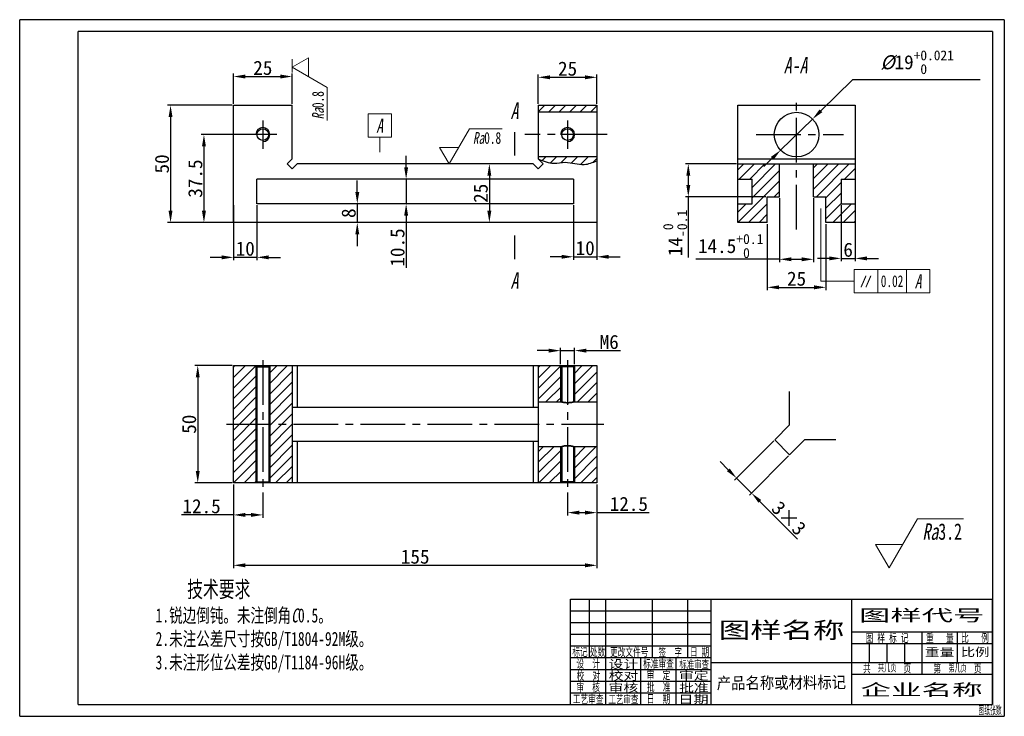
# Model space of a CAD drawing. Header units: millimetres. Extents: x -25 to 395, y -5 to 292.
import ezdxf
from ezdxf.enums import TextEntityAlignment as Align

# ---------------------------------------------------------------- set-up
doc = ezdxf.new("R2010")
doc.units = ezdxf.units.MM
doc.linetypes.add('CENTER2', pattern=[28.575, 19.05, -3.175, 3.175, -3.175])
doc.layers.add('1轮廓实线层', color=7, linetype='Continuous', lineweight=30)
for name, color, linetype in [('2细线层', 7, 'Continuous'), ('3中心线层', 7, 'CENTER2'), ('5剖面线层', 7, 'Continuous'), ('6文字层', 7, 'Continuous'), ('7标注层', 7, 'Continuous'), ('8符号标注层', 7, 'Continuous'), ('图框层', 7, 'Continuous')]:
    doc.layers.add(name, color=color, linetype=linetype)
doc.styles.add('PC_TEXTSTYLE', font='simfang.ttf', dxfattribs={"width": 0.707})
doc.styles.add('PC_TEXTSTYLE5', font='simfang.ttf', dxfattribs={"width": 0.707})
doc.styles.get("Standard").update_dxf_attribs({"font": 'simfang.ttf'})
doc.styles.add('ZWISOGDT', font='ISOCP.SHX', dxfattribs={"bigfont": 'GBCBIG.SHX'})
doc.dimstyles.new('ISO-25', dxfattribs={"dimtxt": 6, "dimasz": 5, "dimexe": 1.25, "dimexo": 0.625, "dimtad": 1, "dimdsep": 46, "dimtxsty": 'Standard', "dimcen": 2.5, "dimadec": 0, "dimazin": 0, "dimtfac": 1, "dimtmove": 0, "dimatfit": 3, "dimfxl": 1, "dimarcsym": 0})

# ---------------------------------------------------------------- blocks, each defined once
blk = doc.blocks.new('*U3', base_point=(91.98, 231.57))
at = {"layer": '1轮廓实线层'}
for p, q in [((91.21, 232.64), (91.21, 237.41)), ((91.21, 232.64), (89.09, 230.51)), ((89.09, 230.51), (91.21, 228.39)), ((93.33, 230.51), (91.21, 228.39)), ((97.76, 230.51), (93.33, 230.51))]:
    blk.add_line(p, q, dxfattribs=at)
blk = doc.blocks.new('*D4')
at = {"layer": '7标注层', "color": 0, "lineweight": -2, "transparency": 16777216}
for p, q in [((78.09, 243.01), (52.34, 243.01)), ((53.59, 238.01), (53.59, 210.51)), ((78.09, 205.51), (52.34, 205.51))]:
    blk.add_line(p, q, dxfattribs=at)
at = {"layer": '7标注层', "color": 0, "transparency": 16777216}
for points in [[(54.43, 238.01), (52.76, 238.01), (53.59, 243.01)], [(52.76, 210.51), (54.43, 210.51), (53.59, 205.51)]]:
    blk.add_solid(points, dxfattribs=at)
at = {"layer": 'Defpoints', "color": 0, "transparency": 16777216}
for p in [(78.71, 243.01), (53.59, 205.51), (78.71, 205.51)]:
    blk.add_point(p, dxfattribs=at)
at = {"layer": '7标注层', "color": 0, "transparency": 16777216, "insert": (49.92, 224.26), "char_height": 6, "attachment_point": 5, "rotation": 90}
blk.add_mtext('37.5', dxfattribs=at)
blk = doc.blocks.new('*D5')
at = {"layer": '7标注层', "color": 0, "lineweight": -2, "transparency": 16777216}
for p, q in [((65.59, 255.51), (38.1, 255.51)), ((39.35, 250.51), (39.35, 210.51)), ((65.59, 205.51), (38.1, 205.51))]:
    blk.add_line(p, q, dxfattribs=at)
at = {"layer": '7标注层', "color": 0, "transparency": 16777216}
for points in [[(40.18, 250.51), (38.51, 250.51), (39.35, 255.51)], [(38.51, 210.51), (40.18, 210.51), (39.35, 205.51)]]:
    blk.add_solid(points, dxfattribs=at)
at = {"layer": 'Defpoints', "color": 0, "transparency": 16777216}
for p in [(66.21, 255.51), (39.35, 205.51), (66.21, 205.51)]:
    blk.add_point(p, dxfattribs=at)
at = {"layer": '7标注层', "color": 0, "transparency": 16777216, "insert": (35.69, 230.51), "char_height": 6, "attachment_point": 5, "rotation": 90}
blk.add_mtext('50', dxfattribs=at)
blk = doc.blocks.new('*D6')
at = {"layer": '7标注层', "color": 0, "lineweight": -2, "transparency": 16777216}
for p, q in [((66.21, 212.89), (66.21, 189.43)), ((76.21, 212.89), (76.21, 189.43)), ((61.21, 190.68), (56.21, 190.68)), ((76.21, 190.68), (66.21, 190.68)), ((81.21, 190.68), (86.21, 190.68))]:
    blk.add_line(p, q, dxfattribs=at)
at = {"layer": '7标注层', "color": 0, "transparency": 16777216}
for points in [[(61.21, 189.84), (61.21, 191.51), (66.21, 190.68)], [(81.21, 191.51), (81.21, 189.84), (76.21, 190.68)]]:
    blk.add_solid(points, dxfattribs=at)
at = {"layer": 'Defpoints', "color": 0, "transparency": 16777216}
for p in [(66.21, 213.51), (76.21, 213.51), (66.21, 190.68)]:
    blk.add_point(p, dxfattribs=at)
at = {"layer": '7标注层', "color": 0, "transparency": 16777216, "insert": (71.21, 194.33), "char_height": 6, "attachment_point": 5}
blk.add_mtext('10', dxfattribs=at)
blk = doc.blocks.new('*D7')
at = {"layer": '7标注层', "color": 0, "lineweight": -2, "transparency": 16777216}
for p, q in [((119, 218.51), (119, 223.51)), ((118.38, 213.51), (117.75, 213.51)), ((119, 213.51), (119, 205.51)), ((118.38, 205.51), (117.75, 205.51)), ((119, 200.51), (119, 195.51))]:
    blk.add_line(p, q, dxfattribs=at)
at = {"layer": '7标注层', "color": 0, "transparency": 16777216}
for points in [[(118.17, 218.51), (119.84, 218.51), (119, 213.51)], [(119.84, 200.51), (118.17, 200.51), (119, 205.51)]]:
    blk.add_solid(points, dxfattribs=at)
at = {"layer": 'Defpoints', "color": 0, "transparency": 16777216}
for p in [(119, 213.51), (119, 205.51), (119, 205.51)]:
    blk.add_point(p, dxfattribs=at)
at = {"layer": '7标注层', "color": 0, "transparency": 16777216, "insert": (115.34, 209.51), "char_height": 6, "attachment_point": 5, "rotation": 90}
blk.add_mtext('8', dxfattribs=at)
blk = doc.blocks.new('*D8')
at = {"layer": '7标注层', "color": 0, "lineweight": -2, "transparency": 16777216}
for p, q in [((139.84, 229.01), (139.84, 234.01)), ((143.09, 224.01), (138.59, 224.01)), ((139.84, 224.01), (139.84, 213.51)), ((143.09, 213.51), (138.59, 213.51)), ((139.84, 208.51), (139.84, 186.25))]:
    blk.add_line(p, q, dxfattribs=at)
at = {"layer": '7标注层', "color": 0, "transparency": 16777216}
for points in [[(139.01, 229.01), (140.68, 229.01), (139.84, 224.01)], [(140.68, 208.51), (139.01, 208.51), (139.84, 213.51)]]:
    blk.add_solid(points, dxfattribs=at)
at = {"layer": 'Defpoints', "color": 0, "transparency": 16777216}
for p in [(143.71, 224.01), (139.84, 213.51), (143.71, 213.51)]:
    blk.add_point(p, dxfattribs=at)
at = {"layer": '7标注层', "color": 0, "transparency": 16777216, "insert": (136.17, 194.88), "char_height": 6, "attachment_point": 5, "rotation": 90}
blk.add_mtext('10.5', dxfattribs=at)
blk = doc.blocks.new('*D9')
at = {"layer": '7标注层', "color": 0, "lineweight": -2, "transparency": 16777216}
for p, q in [((211.21, 212.89), (211.21, 189.67)), ((221.21, 212.89), (221.21, 189.67)), ((206.21, 190.92), (201.21, 190.92)), ((211.21, 190.92), (221.21, 190.92)), ((226.21, 190.92), (231.21, 190.92))]:
    blk.add_line(p, q, dxfattribs=at)
at = {"layer": '7标注层', "color": 0, "transparency": 16777216}
for points in [[(206.21, 190.09), (206.21, 191.75), (211.21, 190.92)], [(226.21, 191.75), (226.21, 190.09), (221.21, 190.92)]]:
    blk.add_solid(points, dxfattribs=at)
at = {"layer": 'Defpoints', "color": 0, "transparency": 16777216}
for p in [(211.21, 213.51), (221.21, 213.51), (221.21, 190.92)]:
    blk.add_point(p, dxfattribs=at)
at = {"layer": '7标注层', "color": 0, "transparency": 16777216, "insert": (216.21, 194.58), "char_height": 6, "attachment_point": 5}
blk.add_mtext('10', dxfattribs=at)
blk = doc.blocks.new('*D10')
at = {"layer": '7标注层', "color": 0, "lineweight": -2, "transparency": 16777216}
for p, q in [((174.71, 230.51), (174.09, 230.51)), ((175.34, 225.51), (175.34, 210.51)), ((174.71, 205.51), (174.09, 205.51))]:
    blk.add_line(p, q, dxfattribs=at)
at = {"layer": '7标注层', "color": 0, "transparency": 16777216}
for points in [[(176.17, 225.51), (174.5, 225.51), (175.34, 230.51)], [(174.5, 210.51), (176.17, 210.51), (175.34, 205.51)]]:
    blk.add_solid(points, dxfattribs=at)
at = {"layer": 'Defpoints', "color": 0, "transparency": 16777216}
for p in [(175.34, 230.51), (175.34, 205.51), (175.34, 205.51)]:
    blk.add_point(p, dxfattribs=at)
at = {"layer": '7标注层', "color": 0, "transparency": 16777216, "insert": (171.68, 218.01), "char_height": 6, "attachment_point": 5, "rotation": 90}
blk.add_mtext('25', dxfattribs=at)
blk = doc.blocks.new('*D11')
at = {"layer": '7标注层', "color": 0, "lineweight": -2, "transparency": 16777216}
for p, q in [((66.21, 256.14), (66.21, 269.02)), ((91.21, 256.14), (91.21, 269.02)), ((71.21, 267.77), (86.21, 267.77))]:
    blk.add_line(p, q, dxfattribs=at)
at = {"layer": '7标注层', "color": 0, "transparency": 16777216}
for points in [[(71.21, 268.6), (71.21, 266.93), (66.21, 267.77)], [(86.21, 266.93), (86.21, 268.6), (91.21, 267.77)]]:
    blk.add_solid(points, dxfattribs=at)
at = {"layer": 'Defpoints', "color": 0, "transparency": 16777216}
for p in [(91.21, 267.77), (66.21, 255.51), (91.21, 255.51)]:
    blk.add_point(p, dxfattribs=at)
at = {"layer": '7标注层', "color": 0, "transparency": 16777216, "insert": (78.71, 271.43), "char_height": 6, "attachment_point": 5}
blk.add_mtext('25', dxfattribs=at)
blk = doc.blocks.new('*D12')
at = {"layer": '7标注层', "color": 0, "lineweight": -2, "transparency": 16777216}
for p, q in [((196.21, 256.14), (196.21, 268.69)), ((201.21, 267.44), (216.21, 267.44)), ((221.21, 256.14), (221.21, 268.69))]:
    blk.add_line(p, q, dxfattribs=at)
at = {"layer": '7标注层', "color": 0, "transparency": 16777216}
for points in [[(201.21, 268.27), (201.21, 266.61), (196.21, 267.44)], [(216.21, 266.61), (216.21, 268.27), (221.21, 267.44)]]:
    blk.add_solid(points, dxfattribs=at)
at = {"layer": 'Defpoints', "color": 0, "transparency": 16777216}
for p in [(221.21, 267.44), (196.21, 255.51), (221.21, 255.51)]:
    blk.add_point(p, dxfattribs=at)
at = {"layer": '7标注层', "color": 0, "transparency": 16777216, "insert": (208.71, 271.1), "char_height": 6, "attachment_point": 5}
blk.add_mtext('25', dxfattribs=at)
blk = doc.blocks.new('*D13')
at = {"layer": '7标注层', "color": 0, "lineweight": -2, "transparency": 16777216}
for p, q in [((65.59, 144.53), (49.7, 144.53)), ((50.95, 139.53), (50.95, 99.53)), ((65.59, 94.53), (49.7, 94.53))]:
    blk.add_line(p, q, dxfattribs=at)
at = {"layer": '7标注层', "color": 0, "transparency": 16777216}
for points in [[(51.78, 139.53), (50.11, 139.53), (50.95, 144.53)], [(50.11, 99.53), (51.78, 99.53), (50.95, 94.53)]]:
    blk.add_solid(points, dxfattribs=at)
at = {"layer": 'Defpoints', "color": 0, "transparency": 16777216}
for p in [(66.21, 144.53), (50.95, 94.53), (66.21, 94.53)]:
    blk.add_point(p, dxfattribs=at)
at = {"layer": '7标注层', "color": 0, "transparency": 16777216, "insert": (47.29, 119.53), "char_height": 6, "attachment_point": 5, "rotation": 90}
blk.add_mtext('50', dxfattribs=at)
blk = doc.blocks.new('*D14')
at = {"layer": '7标注层', "color": 0, "lineweight": -2, "transparency": 16777216}
for p, q in [((66.21, 93.9), (66.21, 58.12)), ((221.21, 93.9), (221.21, 58.12)), ((71.21, 59.37), (216.21, 59.37))]:
    blk.add_line(p, q, dxfattribs=at)
at = {"layer": '7标注层', "color": 0, "transparency": 16777216}
for points in [[(71.21, 60.2), (71.21, 58.53), (66.21, 59.37)], [(216.21, 58.53), (216.21, 60.2), (221.21, 59.37)]]:
    blk.add_solid(points, dxfattribs=at)
at = {"layer": 'Defpoints', "color": 0, "transparency": 16777216}
for p in [(66.21, 94.53), (221.21, 94.53), (221.21, 59.37)]:
    blk.add_point(p, dxfattribs=at)
at = {"layer": '7标注层', "color": 0, "transparency": 16777216, "insert": (143.71, 63.03), "char_height": 6, "attachment_point": 5}
blk.add_mtext('155', dxfattribs=at)
blk = doc.blocks.new('*D15')
at = {"layer": '7标注层', "color": 0, "lineweight": -2, "transparency": 16777216}
for p, q in [((66.21, 90.45), (66.21, 79.61)), ((78.71, 90.45), (78.71, 79.61)), ((66.21, 80.86), (43.95, 80.86)), ((73.71, 80.86), (71.21, 80.86))]:
    blk.add_line(p, q, dxfattribs=at)
at = {"layer": '7标注层', "color": 0, "transparency": 16777216}
for points in [[(71.21, 81.69), (71.21, 80.03), (66.21, 80.86)], [(73.71, 80.03), (73.71, 81.69), (78.71, 80.86)]]:
    blk.add_solid(points, dxfattribs=at)
at = {"layer": 'Defpoints', "color": 0, "transparency": 16777216}
for p in [(66.21, 91.07), (78.71, 91.07), (66.21, 80.86)]:
    blk.add_point(p, dxfattribs=at)
at = {"layer": '7标注层', "color": 0, "transparency": 16777216, "insert": (52.58, 84.54), "char_height": 6, "attachment_point": 5}
blk.add_mtext('12.5', dxfattribs=at)
blk = doc.blocks.new('*D16')
at = {"layer": '7标注层', "color": 0, "lineweight": -2, "transparency": 16777216}
for p, q in [((208.71, 90.45), (208.71, 80.59)), ((221.21, 90.45), (221.21, 80.59)), ((213.71, 81.84), (216.21, 81.84)), ((221.21, 81.84), (243.47, 81.84))]:
    blk.add_line(p, q, dxfattribs=at)
at = {"layer": '7标注层', "color": 0, "transparency": 16777216}
for points in [[(213.71, 82.67), (213.71, 81), (208.71, 81.84)], [(216.21, 81), (216.21, 82.67), (221.21, 81.84)]]:
    blk.add_solid(points, dxfattribs=at)
at = {"layer": 'Defpoints', "color": 0, "transparency": 16777216}
for p in [(208.71, 91.07), (221.21, 91.07), (221.21, 81.84)]:
    blk.add_point(p, dxfattribs=at)
at = {"layer": '7标注层', "color": 0, "transparency": 16777216, "insert": (234.84, 85.51), "char_height": 6, "attachment_point": 5}
blk.add_mtext('12.5', dxfattribs=at)
blk = doc.blocks.new('*D17')
at = {"layer": '7标注层', "color": 0, "lineweight": -2, "transparency": 16777216}
for p, q in [((205.71, 145.15), (205.71, 152.16)), ((211.71, 145.15), (211.71, 152.16)), ((200.71, 150.91), (195.71, 150.91)), ((205.71, 150.91), (211.71, 150.91)), ((216.71, 150.91), (231.23, 150.91))]:
    blk.add_line(p, q, dxfattribs=at)
at = {"layer": '7标注层', "color": 0, "transparency": 16777216}
for points in [[(200.71, 150.07), (200.71, 151.74), (205.71, 150.91)], [(216.71, 151.74), (216.71, 150.07), (211.71, 150.91)]]:
    blk.add_solid(points, dxfattribs=at)
at = {"layer": 'Defpoints', "color": 0, "transparency": 16777216}
for p in [(211.71, 150.91), (205.71, 144.53), (211.71, 144.53)]:
    blk.add_point(p, dxfattribs=at)
at = {"layer": '7标注层', "color": 0, "transparency": 16777216, "insert": (226.47, 154.57), "char_height": 6, "attachment_point": 5}
blk.add_mtext('M6', dxfattribs=at)
blk = doc.blocks.new('*D18')
at = {"layer": '7标注层', "color": 0, "lineweight": -2, "transparency": 16777216}
for p, q in [((280.76, 230.51), (258.96, 230.51)), ((260.21, 225.51), (260.21, 221.51)), ((293.26, 216.51), (258.96, 216.51)), ((260.21, 216.51), (260.21, 190.64))]:
    blk.add_line(p, q, dxfattribs=at)
at = {"layer": '7标注层', "color": 0, "transparency": 16777216}
for points in [[(261.04, 225.51), (259.37, 225.51), (260.21, 230.51)], [(259.37, 221.51), (261.04, 221.51), (260.21, 216.51)]]:
    blk.add_solid(points, dxfattribs=at)
at = {"layer": 'Defpoints', "color": 0, "transparency": 16777216}
for p in [(281.38, 230.51), (260.21, 216.51), (293.88, 216.51)]:
    blk.add_point(p, dxfattribs=at)
at = {"layer": '7标注层', "color": 0, "transparency": 16777216, "insert": (254.59, 201.08), "char_height": 6, "attachment_point": 5, "rotation": 90}
blk.add_mtext('{\\A1;14{}{\\H0.71x;\\C7;\\S 0^ -0.1;}}', dxfattribs=at)
blk = doc.blocks.new('*D20')
at = {"layer": '7标注层', "color": 0, "lineweight": -2, "transparency": 16777216}
for p, q in [((325.38, 212.89), (325.38, 188.98)), ((331.38, 212.89), (331.38, 188.98)), ((320.38, 190.23), (315.38, 190.23)), ((325.38, 190.23), (331.38, 190.23)), ((336.38, 190.23), (341.38, 190.23))]:
    blk.add_line(p, q, dxfattribs=at)
at = {"layer": '7标注层', "color": 0, "transparency": 16777216}
for points in [[(320.38, 189.4), (320.38, 191.06), (325.38, 190.23)], [(336.38, 191.06), (336.38, 189.4), (331.38, 190.23)]]:
    blk.add_solid(points, dxfattribs=at)
at = {"layer": 'Defpoints', "color": 0, "transparency": 16777216}
for p in [(325.38, 213.51), (331.38, 213.51), (331.38, 190.23)]:
    blk.add_point(p, dxfattribs=at)
at = {"layer": '7标注层', "color": 0, "transparency": 16777216, "insert": (328.38, 193.89), "char_height": 6, "attachment_point": 5}
blk.add_mtext('6', dxfattribs=at)
blk = doc.blocks.new('*D21')
at = {"layer": '7标注层', "color": 0, "lineweight": -2, "transparency": 16777216}
for p, q in [((299.13, 215.89), (299.13, 188.6)), ((313.63, 215.89), (313.63, 188.6)), ((299.13, 189.85), (263.47, 189.85)), ((304.13, 189.85), (308.63, 189.85))]:
    blk.add_line(p, q, dxfattribs=at)
at = {"layer": '7标注层', "color": 0, "transparency": 16777216}
for points in [[(304.13, 190.68), (304.13, 189.02), (299.13, 189.85)], [(308.63, 189.02), (308.63, 190.68), (313.63, 189.85)]]:
    blk.add_solid(points, dxfattribs=at)
at = {"layer": 'Defpoints', "color": 0, "transparency": 16777216}
for p in [(299.13, 216.51), (313.63, 216.51), (313.63, 189.85)]:
    blk.add_point(p, dxfattribs=at)
at = {"layer": '7标注层', "color": 0, "transparency": 16777216, "insert": (278.3, 195.52), "char_height": 6, "attachment_point": 5}
blk.add_mtext('{\\A1;14.5{}{\\H0.71x;\\C7;\\S+0.1^  0;}}', dxfattribs=at)
blk = doc.blocks.new('*D22')
at = {"layer": '7标注层', "color": 0, "lineweight": -2, "transparency": 16777216}
for p, q in [((293.88, 204.89), (293.88, 176.64)), ((318.88, 204.89), (318.88, 176.64)), ((298.88, 177.89), (313.88, 177.89))]:
    blk.add_line(p, q, dxfattribs=at)
at = {"layer": '7标注层', "color": 0, "transparency": 16777216}
for points in [[(298.88, 178.73), (298.88, 177.06), (293.88, 177.89)], [(313.88, 177.06), (313.88, 178.73), (318.88, 177.89)]]:
    blk.add_solid(points, dxfattribs=at)
at = {"layer": 'Defpoints', "color": 0, "transparency": 16777216}
for p in [(293.88, 205.51), (318.88, 205.51), (318.88, 177.89)]:
    blk.add_point(p, dxfattribs=at)
at = {"layer": '7标注层', "color": 0, "transparency": 16777216, "insert": (306.38, 181.55), "char_height": 6, "attachment_point": 5}
blk.add_mtext('25', dxfattribs=at)
blk = doc.blocks.new('*D23')
at = {"layer": '7标注层', "color": 0, "lineweight": -2, "transparency": 16777216}
for p, q in [((296.64, 112.38), (279.92, 95.66)), ((303, 106.01), (286.29, 89.3)), ((277.27, 100.08), (273.73, 103.62)), ((280.81, 96.55), (287.17, 90.18)), ((290.7, 86.65), (306.79, 70.57))]:
    blk.add_line(p, q, dxfattribs=at)
at = {"layer": '7标注层', "color": 0, "transparency": 16777216}
for points in [[(276.68, 99.49), (277.86, 100.67), (280.81, 96.55)], [(291.29, 87.24), (290.12, 86.06), (287.17, 90.18)]]:
    blk.add_solid(points, dxfattribs=at)
at = {"layer": 'Defpoints', "color": 0, "transparency": 16777216}
for p in [(297.08, 112.82), (303.44, 106.46), (287.17, 90.18)]:
    blk.add_point(p, dxfattribs=at)
at = {"layer": '7标注层', "color": 0, "transparency": 16777216, "insert": (303.1, 79.43), "char_height": 6, "attachment_point": 5, "rotation": 315}
blk.add_mtext('3×3', dxfattribs=at)

msp = doc.modelspace()

# ---------------------------------------------------------------- hatches: boundary and pattern name
at = {"layer": '5剖面线层'}
h = msp.add_hatch(dxfattribs=at)
h.set_pattern_fill('ANSI31', color=256)
h.set_pattern_definition([(45, (196.213, 230.2494), (-2.24506, 2.24506), [])])
edge = h.paths.add_edge_path()
edge.add_line((196.213, 232.635), (196.213, 233.514))
edge.add_line((196.213, 233.514), (221.213, 233.514))
edge.add_line((221.213, 233.514), (221.213, 231.855))
edge.add_spline(control_points=[(221.213, 231.855), (219.413, 231.119), (215.039, 229.328), (208.815, 231.861), (202.167, 230.232), (198.419, 231.745), (196.213, 232.635)], knot_values=[0, 0, 0, 0, 5.6659502, 13.771436, 18.6130877, 25.5378687, 25.5378687, 25.5378687, 25.5378687], degree=3, periodic=0)
h.paths.add_polyline_path([(196.213, 252.514), (221.213, 252.514), (221.213, 255.514), (196.213, 255.514)])
h = msp.add_hatch(dxfattribs=at)
h.set_pattern_fill('ANSI31', color=256)
h.set_pattern_definition([(45, (281.3843, 205.5142), (-2.24506, 2.24506), [])])
h.paths.add_polyline_path([(313.634, 230.514), (331.384, 230.514), (331.384, 224.014), (325.384, 224.014), (325.384, 213.514), (331.384, 213.514), (331.384, 205.514), (318.884, 205.514), (318.884, 216.514), (313.634, 216.514)])
h.paths.add_polyline_path([(281.384, 205.514), (281.384, 213.514), (287.384, 213.514), (287.384, 224.014), (281.384, 224.014), (281.384, 230.514), (299.134, 230.514), (299.134, 216.514), (293.884, 216.514), (293.884, 205.514)])
h = msp.add_hatch(dxfattribs=at)
h.set_pattern_fill('ANSI31', color=256)
h.set_pattern_definition([(45, (66.213, 94.5264), (-2.245064, 2.245064), [])])
h.paths.add_polyline_path([(81.713, 94.526), (81.713, 119.526), (91.213, 119.526), (91.213, 94.526)])
h.paths.add_polyline_path([(66.213, 119.526), (75.713, 119.526), (75.713, 94.526), (66.213, 94.526)])
h.paths.add_polyline_path([(81.713, 119.526), (81.713, 144.526), (91.213, 144.526), (91.213, 119.526)])
h.paths.add_polyline_path([(66.213, 119.526), (66.213, 144.526), (75.713, 144.526), (75.713, 119.526)])
h.paths.add_polyline_path([(211.713, 94.526), (211.713, 110.026), (221.213, 110.026), (221.213, 94.526)])
h.paths.add_polyline_path([(196.213, 94.526), (196.213, 110.026), (205.713, 110.026), (205.713, 94.526)])
h.paths.add_polyline_path([(211.713, 129.026), (211.713, 144.526), (221.213, 144.526), (221.213, 129.026)])
h.paths.add_polyline_path([(196.213, 144.526), (205.713, 144.526), (205.713, 129.026), (196.213, 129.026)])
h.paths.add_polyline_path([(75.713, 119.526), (76.213, 119.526), (76.213, 95.026), (75.713, 94.526)])
h.paths.add_polyline_path([(75.713, 119.526), (75.713, 144.526), (76.213, 144.026), (76.213, 119.526)])
h.paths.add_polyline_path([(81.213, 95.026), (81.213, 119.526), (81.713, 119.526), (81.713, 94.526)])
h.paths.add_polyline_path([(81.213, 119.526), (81.213, 144.026), (81.713, 144.526), (81.713, 119.526)])
h.paths.add_polyline_path([(211.213, 95.026), (211.213, 110.026), (211.713, 110.026), (211.713, 94.526)])
h.paths.add_polyline_path([(205.713, 110.026), (206.213, 110.026), (206.213, 95.026), (205.713, 94.526)])
h.paths.add_polyline_path([(211.213, 129.026), (211.213, 144.026), (211.713, 144.526), (211.713, 129.026)])
h.paths.add_polyline_path([(205.713, 129.026), (205.713, 144.526), (206.213, 144.026), (206.213, 129.026)])

# ---------------------------------------------------------------- linework, layer by layer
at = {"layer": '1轮廓实线层'}
for p, q in [((0, 0), (0, 287)), ((390, 287), (0, 287)), ((390, 287), (390, 0)), ((66.213, 255.514), (91.213, 255.514)), ((66.213, 205.514), (66.213, 255.514)), ((91.213, 232.635), (91.213, 255.514)), ((196.213, 255.514), (196.213, 232.635)), ((196.213, 255.514), (221.213, 255.514)), ((221.213, 252.514), (196.213, 252.514)), ((221.213, 255.514), (221.213, 205.514)), ((281.384, 255.514), (331.384, 255.514)), ((281.384, 205.514), (281.384, 255.514)), ((331.384, 255.514), (331.384, 205.514)), ((91.213, 232.635), (89.092, 230.514)), ((221.213, 233.514), (196.213, 233.514)), ((196.213, 232.635), (198.334, 230.514)), ((281.384, 232.635), (331.384, 232.635)), ((89.092, 230.514), (91.213, 228.393)), ((93.334, 230.514), (91.213, 228.393)), ((194.092, 230.514), (93.334, 230.514)), ((194.092, 230.514), (196.213, 228.393)), ((198.334, 230.514), (196.213, 228.393)), ((281.384, 230.514), (331.384, 230.514)), ((299.134, 216.514), (299.134, 230.514)), ((313.634, 216.514), (313.634, 230.514)), ((211.213, 224.014), (76.213, 224.014)), ((76.213, 213.514), (76.213, 224.014)), ((211.213, 224.014), (211.213, 213.514)), ((281.384, 224.014), (287.384, 224.014)), ((287.384, 213.514), (287.384, 224.014)), ((325.384, 224.014), (325.384, 213.514)), ((325.384, 224.014), (331.384, 224.014)), ((293.884, 205.514), (293.884, 216.514)), ((293.884, 216.514), (299.134, 216.514)), ((313.634, 216.514), (318.884, 216.514)), ((318.884, 205.514), (318.884, 216.514)), ((211.213, 213.514), (76.213, 213.514)), ((281.384, 213.514), (287.384, 213.514)), ((325.384, 213.514), (331.384, 213.514)), ((221.213, 205.514), (66.213, 205.514)), ((293.884, 205.514), (281.384, 205.514)), ((331.384, 205.514), (318.884, 205.514)), ((66.213, 144.526), (221.213, 144.526)), ((66.213, 94.526), (66.213, 144.526)), ((76.213, 144.026), (75.713, 144.526)), ((76.213, 144.026), (76.213, 95.026)), ((76.213, 144.026), (81.213, 144.026)), ((81.213, 144.026), (81.713, 144.526)), ((81.213, 144.026), (81.213, 95.026)), ((91.213, 144.526), (91.213, 94.526)), ((93.334, 144.526), (93.334, 126.776)), ((194.092, 144.526), (194.092, 126.776)), ((196.213, 144.526), (196.213, 94.526)), ((206.213, 144.026), (205.713, 144.526)), ((206.213, 144.026), (206.213, 129.026)), ((211.213, 144.026), (206.213, 144.026)), ((211.213, 144.026), (211.713, 144.526)), ((211.213, 144.026), (211.213, 129.026)), ((221.213, 144.526), (221.213, 94.526)), ((91.213, 126.776), (196.213, 126.776)), ((196.213, 129.026), (206.213, 129.026)), ((211.213, 129.026), (221.213, 129.026)), ((91.213, 112.276), (196.213, 112.276)), ((93.334, 112.276), (93.334, 94.526)), ((194.092, 112.276), (194.092, 94.526)), ((196.213, 110.026), (206.213, 110.026)), ((206.213, 110.026), (206.213, 95.026)), ((211.213, 110.026), (221.213, 110.026)), ((211.213, 110.026), (211.213, 95.026)), ((221.213, 94.526), (66.213, 94.526)), ((76.213, 95.026), (75.713, 94.526)), ((76.213, 95.026), (81.213, 95.026)), ((81.213, 95.026), (81.713, 94.526)), ((206.213, 95.026), (205.713, 94.526)), ((211.213, 95.026), (206.213, 95.026)), ((211.213, 95.026), (211.713, 94.526)), ((210, 0), (210, 45)), ((210, 0), (210, 45)), ((210, 45), (390, 45)), ((218, 20), (218, 45)), ((225, 20), (225, 45)), ((245, 20), (245, 45)), ((260, 20), (260, 45)), ((270, 0), (270, 45)), ((330, 0), (330, 45)), ((330, 31), (390, 31)), ((360, 13), (360, 31)), ((375, 18), (375, 31)), ((330, 26), (390, 26)), ((210, 25), (270, 25)), ((210, 20), (270, 20)), ((225, 0), (225, 20)), ((240, 0), (240, 20)), ((255, 0), (255, 20)), ((270, 18), (390, 18)), ((330, 13), (390, 13)), ((0, 0), (390, 0)), ((210, 0), (390, 0))]:
    msp.add_line(p, q, dxfattribs=at)
for centre, radius in [((306.384, 243.014), 9.5), ((78.713, 243.014), 2.5), ((208.713, 243.014), 2.5)]:
    msp.add_circle(centre, radius, dxfattribs=at)
for points in [[(208.713, 128.692, -2.5), (208.555, 128.692, -2.5), (208.392, 128.696, -2.485), (208.069, 128.713, -2.421), (207.908, 128.726, -2.373), (207.6, 128.758, -2.245), (207.453, 128.777, -2.166), (207.181, 128.818, -1.982), (207.056, 128.84, -1.878), (206.835, 128.881, -1.657), (206.731, 128.903, -1.532), (206.547, 128.943, -1.26), (206.468, 128.962, -1.113), (206.34, 128.993, -0.805), (206.292, 129.006, -0.644), (206.228, 129.022, -0.321), (206.213, 129.026, -0.158), (206.213, 129.026, 0.158), (206.228, 129.022, 0.321), (206.292, 129.006, 0.644), (206.34, 128.993, 0.805), (206.468, 128.962, 1.113), (206.547, 128.943, 1.26), (206.731, 128.903, 1.532), (206.835, 128.881, 1.657), (207.056, 128.84, 1.878), (207.181, 128.818, 1.982), (207.453, 128.777, 2.166), (207.6, 128.758, 2.245), (207.908, 128.726, 2.373), (208.069, 128.713, 2.421), (208.392, 128.696, 2.485), (208.555, 128.692, 2.5), (208.871, 128.692, 2.5), (209.034, 128.696, 2.485), (209.357, 128.713, 2.421), (209.518, 128.726, 2.373), (209.826, 128.758, 2.245), (209.973, 128.777, 2.166), (210.245, 128.818, 1.982), (210.37, 128.84, 1.878), (210.591, 128.881, 1.657), (210.695, 128.903, 1.532), (210.878, 128.943, 1.26), (210.958, 128.962, 1.113), (211.086, 128.993, 0.805), (211.134, 129.006, 0.644), (211.198, 129.022, 0.321), (211.213, 129.026, 0.158), (211.213, 129.026, -0.158), (211.198, 129.022, -0.321), (211.134, 129.006, -0.644), (211.086, 128.993, -0.805), (210.958, 128.962, -1.113), (210.878, 128.943, -1.26), (210.695, 128.903, -1.532), (210.591, 128.881, -1.657), (210.37, 128.84, -1.878), (210.245, 128.818, -1.982), (209.973, 128.777, -2.166), (209.826, 128.758, -2.245), (209.518, 128.726, -2.373), (209.357, 128.713, -2.421), (209.034, 128.696, -2.485), (208.871, 128.692, -2.5), (208.713, 128.692, -2.5)], [(208.713, 110.361, -2.5), (208.871, 110.361, -2.5), (209.034, 110.357, -2.485), (209.357, 110.34, -2.421), (209.518, 110.327, -2.373), (209.826, 110.295, -2.245), (209.973, 110.276, -2.166), (210.245, 110.235, -1.982), (210.37, 110.213, -1.878), (210.591, 110.171, -1.657), (210.695, 110.15, -1.532), (210.878, 110.109, -1.26), (210.958, 110.09, -1.113), (211.086, 110.059, -0.805), (211.134, 110.047, -0.644), (211.198, 110.03, -0.321), (211.213, 110.026, -0.158), (211.213, 110.026, 0.158), (211.198, 110.03, 0.321), (211.134, 110.047, 0.644), (211.086, 110.059, 0.805), (210.958, 110.09, 1.113), (210.878, 110.109, 1.26), (210.695, 110.15, 1.532), (210.591, 110.171, 1.657), (210.37, 110.213, 1.878), (210.245, 110.235, 1.982), (209.973, 110.276, 2.166), (209.826, 110.295, 2.245), (209.518, 110.327, 2.373), (209.357, 110.34, 2.421), (209.034, 110.357, 2.485), (208.871, 110.361, 2.5), (208.555, 110.361, 2.5), (208.392, 110.357, 2.485), (208.069, 110.34, 2.421), (207.908, 110.327, 2.373), (207.6, 110.295, 2.245), (207.453, 110.276, 2.166), (207.181, 110.235, 1.982), (207.056, 110.213, 1.878), (206.835, 110.171, 1.657), (206.731, 110.15, 1.532), (206.547, 110.109, 1.26), (206.468, 110.09, 1.113), (206.34, 110.059, 0.805), (206.292, 110.047, 0.644), (206.228, 110.03, 0.321), (206.213, 110.026, 0.158), (206.213, 110.026, -0.158), (206.228, 110.03, -0.321), (206.292, 110.047, -0.644), (206.34, 110.059, -0.805), (206.468, 110.09, -1.113), (206.547, 110.109, -1.26), (206.731, 110.15, -1.532), (206.835, 110.171, -1.657), (207.056, 110.213, -1.878), (207.181, 110.235, -1.982), (207.453, 110.276, -2.166), (207.6, 110.295, -2.245), (207.908, 110.327, -2.373), (208.069, 110.34, -2.421), (208.392, 110.357, -2.485), (208.555, 110.361, -2.5), (208.713, 110.361, -2.5)]]:
    msp.add_open_spline(points, degree=3, knots=[0, 0, 0, 0, 0.4733107, 0.4733107, 0.9466214, 0.9466214, 1.4199321, 1.4199321, 1.8932428, 1.8932428, 2.3664717, 2.3664717, 2.8397006, 2.8397006, 3.3129295, 3.3129295, 3.7861584, 3.7861584, 4.2593873, 4.2593873, 4.7326162, 4.7326162, 5.2058451, 5.2058451, 5.679074, 5.679074, 6.1523847, 6.1523847, 6.6256954, 6.6256954, 7.0990061, 7.0990061, 7.5723168, 7.5723168, 8.0456275, 8.0456275, 8.5189381, 8.5189381, 8.9922488, 8.9922488, 9.4655595, 9.4655595, 9.9387884, 9.9387884, 10.4120173, 10.4120173, 10.8852462, 10.8852462, 11.3584751, 11.3584751, 11.831704, 11.831704, 12.3049329, 12.3049329, 12.7781619, 12.7781619, 13.2513908, 13.2513908, 13.7247014, 13.7247014, 14.1980121, 14.1980121, 14.6713228, 14.6713228, 15.1446335, 15.1446335, 15.1446335, 15.1446335], dxfattribs=at)
at = {"layer": '2细线层'}
for p, q in [((-25, -5), (-25, 292)), ((395, 292), (-25, 292)), ((395, 292), (395, -5)), ((75.713, 144.526), (75.713, 94.526)), ((81.713, 144.526), (81.713, 94.526)), ((205.713, 144.526), (205.713, 129.026)), ((211.713, 144.526), (211.713, 129.026)), ((205.713, 110.026), (205.713, 94.526)), ((211.713, 110.026), (211.713, 94.526)), ((210, 40), (270, 40)), ((210, 35), (270, 35)), ((210, 30), (270, 30)), ((210, 15), (270, 15)), ((210, 10), (270, 10)), ((210, 5), (270, 5)), ((-25, -5), (395, -5))]:
    msp.add_line(p, q, dxfattribs=at)
at = {"layer": '2细线层', "color": 75}
for p, q in [((337.5, 18), (337.5, 26)), ((345, 18), (345, 26)), ((352.5, 18), (352.5, 26))]:
    msp.add_line(p, q, dxfattribs=at)
at = {"layer": '2细线层'}
for centre in [(78.713, 243.014), (208.713, 243.014)]:
    msp.add_arc(centre, 3, 270, 180, dxfattribs=at)
msp.add_spline([(196.213, 232.635), (202.896, 230.822), (207.723, 231.198), (215.775, 230.265), (221.213, 231.855)], degree=3, dxfattribs=at)
at = {"layer": '3中心线层'}
for p, q in [((306.384, 202.514), (306.384, 258.514)), ((78.713, 249.014), (78.713, 237.014)), ((208.713, 249.014), (208.713, 237.014)), ((84.713, 243.014), (72.713, 243.014)), ((225.592, 243.014), (190.486, 243.014)), ((289.125, 243.014), (326.402, 243.014)), ((78.713, 146.834), (78.713, 91.074)), ((208.713, 146.834), (208.713, 91.074)), ((63.213, 119.526), (224.213, 119.526))]:
    msp.add_line(p, q, dxfattribs=at)
at = {"layer": '7标注层'}
for p, q in [((330.277, 266.294), (316.77, 253.133)), ((384.697, 266.294), (330.277, 266.294)), ((299.58, 236.385), (313.189, 249.644)), ((295.999, 232.895), (292.417, 229.406))]:
    msp.add_line(p, q, dxfattribs=at)
for points in [[(316.188, 253.73), (317.351, 252.536), (313.189, 249.644)], [(296.58, 232.298), (295.417, 233.492), (299.58, 236.385)]]:
    msp.add_solid(points, dxfattribs=at)
at = {"layer": '8符号标注层', "color": 7, "lineweight": 0}
for p, q in [((98.213, 275.735), (91.213, 271.694)), ((91.213, 269.517), (91.213, 275.194)), ((98.213, 275.735), (98.213, 267.653)), ((91.213, 271.694), (106.213, 263.034)), ((106.213, 263.034), (106.213, 249.07)), ((133.587, 251.859), (123.587, 251.859)), ((123.587, 251.859), (123.587, 241.859)), ((133.587, 241.859), (133.587, 251.859)), ((158.185, 230.514), (166.845, 245.514)), ((166.845, 245.514), (180.809, 245.514)), ((123.587, 241.859), (133.587, 241.859)), ((128.587, 235.514), (128.587, 241.859)), ((154.144, 237.514), (158.185, 230.514)), ((154.144, 237.514), (162.227, 237.514)), ((316.737, 211.514), (316.737, 180.484)), ((330.983, 185.484), (330.983, 175.484)), ((330.983, 185.484), (340.983, 185.484)), ((340.983, 185.484), (340.983, 175.484)), ((340.983, 185.484), (353.259, 185.484)), ((353.259, 185.484), (353.259, 175.484)), ((353.259, 185.484), (363.259, 185.484)), ((363.259, 185.484), (363.259, 175.484)), ((316.737, 180.484), (330.983, 180.484)), ((330.983, 175.484), (340.983, 175.484)), ((340.983, 175.484), (353.259, 175.484)), ((353.259, 175.484), (363.259, 175.484)), ((345.882, 58.247), (358.006, 79.247)), ((358.006, 79.247), (377.555, 79.247)), ((340.109, 68.247), (345.882, 58.247)), ((340.109, 68.247), (351.656, 68.247))]:
    msp.add_line(p, q, dxfattribs=at)
at = {"layer": '8符号标注层', "color": 7, "lineweight": 30}
for p, q in [((186.095, 244.1), (186.095, 234.1)), ((186.095, 199.946), (186.095, 189.946))]:
    msp.add_line(p, q, dxfattribs=at)
at = {"layer": '8符号标注层', "color": 7}
for points in [[(131.473, 230.514), (128.587, 235.514), (125.7, 230.514), (131.473, 230.514)], [(316.737, 216.514), (315.9, 211.514), (317.573, 211.514), (316.737, 216.514)]]:
    msp.add_solid(points, dxfattribs=at)
at = {"layer": '图框层'}
msp.add_line((390, 0), (390, 45), dxfattribs=at)

# ---------------------------------------------------------------- block references
at = {"xscale": 3, "yscale": 3, "zscale": 3}
msp.add_blockref('*U3', (305.742, 116.003), dxfattribs=at)

# ---------------------------------------------------------------- texts
at = {"layer": '6文字层', "style": 'PC_TEXTSTYLE', "width": 0.667}
for s, p in [(' 图 样 标 记 ', (345, 28.5)), (' 重   量 ', (367.5, 28.5)), (' 比   例 ', (382.5, 28.5)), ('标记', (214, 22.5)), ('处数', (221.5, 22.5)), (' 更改文件号 ', (235, 22.5)), (' 签  字 ', (252.491, 22.372)), (' 日 期 ', (265, 22.5)), (' 设  计 ', (217.5, 17.5)), ('标准审查', (247.5, 17.5)), ('共        页', (345, 15.5)), ('第        页', (375, 15.5)), (' 校  对 ', (217.602, 12.373)), (' 审  定 ', (247.467, 12.677)), (' 审  核 ', (217.5, 7.5)), ('批  准', (247.568, 7.602)), ('工艺审查', (217.5, 2.5)), (' 日  期 ', (247.5, 2.5))]:
    msp.add_text(s, height=3.5, dxfattribs=at).set_placement(p, align=Align.MIDDLE)
at = {"layer": '6文字层', "insert": (32.963, 52.68), "char_height": 7, "attachment_point": 1, "style": 'PC_TEXTSTYLE5'}
msp.add_mtext_dynamic_manual_height_columns('    技术要求\\P{\\H0.857143x;1.锐边倒钝。未注倒角\\fFangSong|b0|i1|c134|p49;C\\fFangSong|b0|i0|c134|p49;0.5。\\P2.未注公差尺寸按GB/T1804-92M级。\\P3.未注形位公差按GB/T1184-96H级。}', width=138.06396, gutter_width=12.5, heights=[0], dxfattribs=at)
at = {"layer": '6文字层', "style": 'PC_TEXTSTYLE', "flags": 8}
for tag, text, height, width, p, p2 in [('图样代号', '图样代号', 5, 1.827072, (333.04, 35.533), (386.495, 35.533)), ('图样名称', '图样代号', 7, 1.307601, (273.216, 28.231), (326.776, 28.231)), ('重量', '', 3.5, 1.223486, (361.125, 20.512), (373.653, 20.512)), ('比例', '', 3.5, 1.182703, (376.472, 20.616), (388.583, 20.616)), ('设计', '', 3.5, 1.237526, (226.235, 15.445), (238.907, 15.445)), ('标准审查', '', 3.5, 0.615878, (256.407, 15.315), (269.021, 15.315)), ('共几页', '', 3.5, 0.514922, (341.081, 14.111), (348.991, 14.111)), ('第几页', '', 3.5, 0.499663, (371.228, 14.013), (378.903, 14.013)), ('校对', '', 3.5, 1.237526, (226.235, 10.476), (238.907, 10.476)), ('审定', '', 3.5, 1.239361, (256.199, 10.607), (268.89, 10.607)), ('审核', '', 3.5, 1.247722, (226.13, 5.376), (238.907, 5.376)), ('批准', '', 3.5, 1.229165, (256.303, 5.376), (268.89, 5.376)), ('企业名称', '企业名称', 5, 1.780682, (333.666, 3.822), (385.764, 3.822)), ('工艺审查', '', 3.5, 0.623861, (226.13, 0.406), (238.907, 0.406)), ('日期', '', 3.5, 1.266246, (255.923, 0.406), (268.89, 0.406))]:
    msp.add_attdef(tag, text=text, height=height, dxfattribs=dict(at, width=width)).set_placement(p, p2, align=Align.FIT)
at = {"layer": '6文字层', "style": 'PC_TEXTSTYLE', "width": 0.838069, "flags": 8}
msp.add_attdef('产品名称或材料标记', text='产品名称或材料标记', height=5, rotation=0.4655, dxfattribs=at).set_placement((272.352, 6.594), (327.519, 7.042), align=Align.FIT)
at = {"layer": '6文字层', "color": 0, "style": 'PC_TEXTSTYLE', "width": 0.482169, "flags": 8}
msp.add_attdef('图纸张数', text='', height=3.5, dxfattribs=at).set_placement((383.988, -4.119), (393.863, -4.119), align=Align.FIT)
at = {"layer": '7标注层', "insert": (357.799, 273.864), "char_height": 6, "attachment_point": 5}
msp.add_mtext('\\A1;\\ffangsong|b0|i1|c134|p49;%%C\\ffangsong|b0|i0|c134|p49;19{\\H0.7x;\\S+0.021^  0;}', dxfattribs=at)
at = {"layer": '8符号标注层', "color": 7}
for s, insert, char_height, attachment_point, style in [('{\\fFangSong|b0|i1|c134|p49;A-A}', (305.965, 272.573), 7, 5, 'PC_TEXTSTYLE'), ('{\\fFangSong|b0|i1|c134|p49;A}', (186.095, 253.2), 7, 5, 'PC_TEXTSTYLE'), ('{\\fFangSong|b0|i1|c134|p49;A}', (128.587, 246.859), 6, 5, 'PC_TEXTSTYLE'), ('{\\fFangSong|b0|i1|c134|p49;Ra}0.8', (168.345, 239.014), 5, 7, 'PC_TEXTSTYLE'), ('{\\fFangSong|b0|i1|c134|p49;A}', (186.095, 180.846), 7, 5, 'PC_TEXTSTYLE'), ('{\\W1.0\\Famgdt;f}', (335.983, 180.484), 5, 5, 'ZWISOGDT'), ('0.02', (347.121, 180.484), 5, 5, 'PC_TEXTSTYLE'), ('{\\fFangSong|b0|i1|c134|p49;A}', (358.259, 180.484), 6, 5, 'PC_TEXTSTYLE'), ('{\\fFangSong|b0|i1|c134|p49;Ra}3.2', (360.106, 70.147), 7, 7, 'PC_TEXTSTYLE')]:
    msp.add_mtext(s, dxfattribs=dict(at, insert=insert, char_height=char_height, attachment_point=attachment_point, style=style))
at = {"layer": '8符号标注层', "color": 7, "insert": (99.713, 261.534), "char_height": 5, "attachment_point": 3, "rotation": 90, "style": 'PC_TEXTSTYLE'}
msp.add_mtext('{\\fFangSong|b0|i1|c134|p49;Ra}0.8', dxfattribs=at)

# ---------------------------------------------------------------- dimensions: what is measured, and where the dimension line sits
at = {"layer": '7标注层'}
for base, p1, p2, picture, middle in [((91.213, 267.767), (66.213, 255.514), (91.213, 255.514), '*D11', (78.713, 271.426)), ((221.213, 267.441), (196.213, 255.514), (221.213, 255.514), '*D12', (208.713, 271.1)), ((66.213, 190.675), (76.213, 213.514), (66.213, 213.514), '*D6', (71.213, 194.335)), ((221.213, 190.92), (211.213, 213.514), (221.213, 213.514), '*D9', (216.213, 194.579)), ((331.384, 190.231), (325.384, 213.514), (331.384, 213.514), '*D20', (328.384, 193.89)), ((318.884, 177.893), (293.884, 205.514), (318.884, 205.514), '*D22', (306.384, 181.552)), ((221.213, 59.368), (66.213, 94.526), (221.213, 94.526), '*D14', (143.713, 63.027)), ((66.213, 80.859), (78.713, 91.074), (66.213, 91.074), '*D15', (52.582, 84.536)), ((221.213, 81.836), (208.713, 91.074), (221.213, 91.074), '*D16', (234.844, 85.513))]:
    dim = msp.add_linear_dim(base=base, p1=p1, p2=p2, dimstyle='ISO-25', dxfattribs=at)
    dim.commit()
    dim.dimension.update_dxf_attribs({"geometry": picture, "text_midpoint": middle})
for base, p1, p2, picture, middle in [((39.347, 205.514), (66.213, 255.514), (66.213, 205.514), '*D5', (35.688, 230.514)), ((53.593, 205.514), (78.713, 243.014), (78.713, 205.514), '*D4', (49.917, 224.264)), ((139.842, 213.514), (143.713, 224.014), (143.713, 213.514), '*D8', (136.166, 194.883)), ((175.335, 205.514), (175.335, 230.514), (175.335, 205.514), '*D10', (171.676, 218.014)), ((119.003, 205.514), (119.003, 213.514), (119.003, 205.514), '*D7', (115.343, 209.514)), ((50.947, 94.526), (66.213, 144.526), (66.213, 94.526), '*D13', (47.288, 119.526))]:
    dim = msp.add_linear_dim(base=base, p1=p1, p2=p2, angle=90, dimstyle='ISO-25', dxfattribs=at)
    dim.commit()
    dim.dimension.update_dxf_attribs({"geometry": picture, "text_midpoint": middle})
dim = msp.add_linear_dim(base=(260.208, 216.514), p1=(281.384, 230.514), p2=(293.884, 216.514), angle=90, text='{\\A1;<>{}{\\H0.71x;\\C7;\\S 0^ -0.1;}}', dimstyle='ISO-25', override={"dimgap": 0.625, "dimtad": 1, "dimjust": 0, "dimdec": 2, "dimlfac": 1, "dimpost": '<>', "dimse1": 0, "dimse2": 0, "dimsd1": 0, "dimsd2": 0, "dimtol": 0, "dimlim": 0, "dimtp": 0, "dimtm": 0.1, "dimtdec": 2, "dimtofl": 1, "dimtvp": 0.1}, dxfattribs=at)
dim.commit()
dim.dimension.update_dxf_attribs({"geometry": '*D18', "text_midpoint": (254.589, 201.077)})
dim = msp.add_linear_dim(base=(313.634, 189.849), p1=(299.134, 216.514), p2=(313.634, 216.514), text='{\\A1;<>{}{\\H0.71x;\\C7;\\S+0.1^  0;}}', dimstyle='ISO-25', override={"dimgap": 0.625, "dimtad": 1, "dimjust": 0, "dimdec": 2, "dimlfac": 1, "dimpost": '<>', "dimse1": 0, "dimse2": 0, "dimsd1": 0, "dimsd2": 0, "dimtol": 0, "dimlim": 0, "dimtp": 0.1, "dimtm": 0, "dimtdec": 2, "dimtofl": 1, "dimtvp": 0.1}, dxfattribs=at)
dim.commit()
dim.dimension.update_dxf_attribs({"geometry": '*D21', "text_midpoint": (278.296, 189.849), "dimtype": 160})
dim = msp.add_linear_dim(base=(211.713, 150.907), p1=(205.713, 144.526), p2=(211.713, 144.526), text='M<>', dimstyle='ISO-25', override={"dimtxsty": 'Standard'}, dxfattribs=at)
dim.commit()
dim.dimension.update_dxf_attribs({"geometry": '*D17', "text_midpoint": (226.469, 154.567)})
dim = msp.add_aligned_dim(p1=(297.081, 112.821), p2=(303.444, 106.457), distance=-23.016, text='3×3', dimstyle='ISO-25', override={"dimtxsty": 'Standard'}, dxfattribs=at)
dim.commit()
dim.dimension.update_dxf_attribs({"geometry": '*D23', "text_midpoint": (303.1, 79.426)})

doc.saveas('drawing.dxf')
